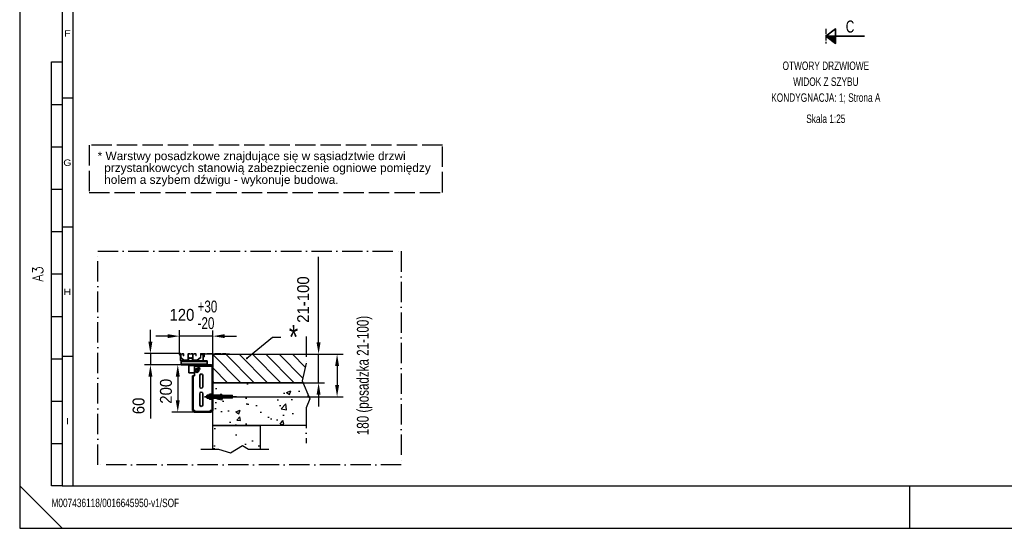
# Model space of a CAD drawing. Header units: millimetres. Extents: x 0 to 10500, y 0 to 7425.
# Tile 1 of 3: x 0 to 5807, y 0 to 2999. Entities that reach past the tile are written whole.
import ezdxf
from ezdxf.enums import TextEntityAlignment as Align

# ---------------------------------------------------------------- set-up
doc = ezdxf.new("R2010")
doc.units = ezdxf.units.MM
doc.header["$LTSCALE"] = 10
doc.linetypes.add('ACAD_ISO02W100', pattern=[15, 12, -3])
doc.linetypes.add('ACAD_ISO10W100', pattern=[18, 12, -3, 0, -3])
doc.layers.add('CONT_35', color=2, linetype='Continuous', lineweight=35)
for name, color, linetype in [('CONT_50', 5, 'Continuous'), ('CONT_70', 4, 'Continuous'), ('DASH_25', 1, 'ACAD_ISO02W100'), ('DASHD_25', 1, 'ACAD_ISO10W100'), ('DIM_35', 7, 'Continuous'), ('HATCH_35', 2, 'Continuous'), ('SHEET', 1, 'Continuous'), ('TEXT_35', 2, 'Continuous')]:
    doc.layers.add(name, color=color, linetype=linetype)
doc.styles.add('Arial', font='arial.ttf')
doc.styles.add('ROMANS', font='ROMANS.shx', dxfattribs={"width": 0.9})
doc.styles.get("Standard").update_dxf_attribs({"font": 'arial.ttf'})
doc.styles.add('Text0.7_Arial', font='arial.ttf', dxfattribs={"width": 0.7})
doc.dimstyles.new('KONE_mm', dxfattribs={"dimscale": 25, "dimtxt": 2, "dimasz": 2, "dimexe": 1, "dimexo": 0, "dimgap": 1, "dimtad": 1, "dimdec": 0, "dimrnd": 0.01, "dimzin": 0, "dimdsep": 46, "dimtxsty": 'Arial', "dimsah": 1, "dimcen": 0, "dimclrd": 256, "dimclre": 256, "dimclrt": 256, "dimadec": 1, "dimazin": 2, "dimtfac": 1, "dimtdec": 0, "dimtmove": 0, "dimatfit": 3, "dimfxl": 1, "dimtolj": 1, "dimtzin": 0, "dimarcsym": 0})

# ---------------------------------------------------------------- blocks, each defined once
blk = doc.blocks.new('Border')
at = {"layer": 'CONT_50', "linetype": 'Continuous'}
blk.add_line((210, 0), (210, 10), dxfattribs=at)
blk.add_lwpolyline([(410, 10), (410, 287), (10, 287), (10, 10)], close=True, dxfattribs=at)
at = {"layer": 'SHEET', "linetype": 'Continuous'}
for p, q in [((12.5, 284.5), (12.5, 10)), ((7.5, 10), (7.5, 110)), ((7.5, 110), (10, 110)), ((7.5, 100), (10, 100)), ((12.5, 101.5), (10, 101.5)), ((7.5, 90), (10, 90)), ((7.5, 80), (10, 80)), ((7.5, 70), (10, 70)), ((12.5, 71), (10, 71)), ((7.5, 60), (10, 60)), ((7.5, 50), (10, 50)), ((7.5, 40), (10, 40)), ((12.5, 40.5), (10, 40.5)), ((7.5, 30), (10, 30)), ((7.5, 20), (10, 20)), ((0, 10), (10, 0)), ((10, 10), (7.5, 10))]:
    blk.add_line(p, q, dxfattribs=at)
blk.add_lwpolyline([(420, 0), (420, 297), (0, 297), (0, 0)], close=True, dxfattribs=at)
at = {"layer": 'SHEET', "width": 1.190476}
for s, p in [('F', (11.25, 116.75)), ('G', (11.25, 86.25)), ('H', (11.25, 55.75)), ('I', (11.25, 25.25))]:
    blk.add_text(s, height=1.5, dxfattribs=at).set_placement(p, align=Align.MIDDLE)
at = {"layer": 'SHEET', "linetype": 'Continuous', "style": 'ROMANS', "width": 0.9}
blk.add_text('A3', height=2.5, rotation=90, dxfattribs=at).set_placement((5.5, 60), align=Align.CENTER)

msp = doc.modelspace()

# ---------------------------------------------------------------- hatches: boundary and pattern name
at = {"layer": 'CONT_35', "ltscale": 0.25}
h = msp.add_hatch(dxfattribs=at)
h.set_pattern_fill('ANSI31', color=256, scale=0.571429, style=0)
h.set_pattern_definition([(45, (6229.8494, 3991.68512), (-0.0505076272, 0.0505076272), [])])
h.paths.add_polyline_path([(4811.2, 2901.8), (4754.1, 2901.8), (4811.2, 2859)])
at = {"layer": 'HATCH_35'}
h = msp.add_hatch(dxfattribs=at)
h.set_pattern_fill('ANSI31', color=256, scale=17.500093)
h.set_pattern_definition([(135, (-1849.46, 1026.31), (39.2888, 39.2888), [])])
h.paths.add_polyline_path([(1666.7, 868.8), (1671.1, 858.3), (1138.4, 858.3), (1138.4, 1026.3), (1688.6, 1026.3), (1688.6, 973.8)])
h = msp.add_hatch(dxfattribs=at)
h.set_pattern_fill('AR-CONC', color=256, scale=1.400007, style=0)
h.set_pattern_definition([(50, (14165.38, 4246.7), (255.06, -22.315), [26.67, -293.3716]), (355, (14165.38, 4246.7), (-49.34, 267.4807), [21.336, -234.6972]), (100.451, (14186.64, 4244.85), (205.7206, 245.1647), [22.666, -249.3273]), (46.1842, (14165.38, 4317.83), (379.513, -58.8596), [40.005, -440.057]), (96.6356, (14197, 4312.92), (332.368, 346.398), [33.999, -373.991]), (351.184, (14165.4, 4317.83), (332.368, 346.397), [32.004, -352.046]), (21, (14200.94, 4300.05), (212.262, -143.1725), [26.67, -293.3716]), (326, (14200.94, 4300.05), (86.5233, 257.8645), [21.336, -234.6972]), (71.4514, (14218.63, 4288.12), (298.7847, 114.6926), [22.666, -249.3273]), (37.5, (14165.38, 4246.71), (4.32407, 118.3777), [0, -231.8524, 0, -238.2533, 0, -235.5863]), (7.5, (14165.38, 4246.71), (93.548, 140.2536), [0, -135.8399, 0, -226.5184, 0, -89.7895]), (327.5, (14086.08, 4246.71), (189.82784, -8.0203), [0, -88.9005, 0, -277.3695, 0, -368.048]), (317.5, (14050.52, 4246.7), (207.382, 35.5973), [0, -115.5706, 0, -184.2018, 0, -261.3674])])
h.paths.add_polyline_path([(1253.5, 767.3), (1253.5, 784.1), (1232.5, 782.7), (1197.5, 782.7), (1197.5, 784.1), (1195.4, 784.1), (1195.4, 782.7), (1191.2, 782.7), (1191.2, 784.1), (1138.5, 784.1), (1138.5, 858.3), (1671.1, 858.3), (1710.5, 763.8), (1688.6, 711.3), (1688.6, 606.3), (1138.4, 606.3), (1138.4, 697.5), (1138.5, 697.5), (1138.5, 767.3), (1191.2, 767.3), (1191.2, 768.7), (1195.4, 768.7), (1195.4, 767.3), (1197.5, 767.3), (1197.5, 768.7), (1232.5, 768.7)])
h.paths.add_polyline_path([(1418.4, 606.3), (1418.4, 466.3), (1348.4, 466.3), (1313.4, 488.2), (1243.4, 444.4), (1173.4, 466.3), (1138.4, 466.3), (1138.4, 606.3)])

# ---------------------------------------------------------------- linework, layer by layer
at = {"layer": 'CONT_35', "ltscale": 2.4}
for p, q in [((951.5, 988.5), (1105.5, 988.5)), ((951.5, 985.7), (951.5, 988.5)), ((1015.8, 988.5), (1013.8, 988.5)), ((1105.5, 988.5), (1105.5, 964.7)), ((1084.5, 985.7), (951.5, 985.7)), ((951.5, 981.5), (951.5, 985.7)), ((1105.5, 982.9), (951.5, 982.9)), ((951.5, 968.9), (951.5, 981.5)), ((951.5, 964.7), (951.5, 968.9)), ((1105.5, 967.5), (951.5, 967.5)), ((1105.5, 964.7), (951.5, 964.7)), ((997.7, 982.9), (997.7, 982.9)), ((998.1, 982.9), (998.1, 982.9)), ((998.4, 964.7), (1129.9, 964.7)), ((998.4, 964.7), (998.4, 956.3)), ((1129.9, 960.5), (998.4, 960.5)), ((998.4, 956.3), (998.4, 917.8)), ((1130, 955.2), (1031.5, 955.2)), ((1031.5, 955.2), (1031.5, 898.7)), ((1045, 941.5), (1035.9, 936.2)), ((1045, 941.5), (1035.9, 936.2)), ((1035.9, 925.7), (1035.9, 936.2)), ((1035.9, 925.7), (1035.9, 936.2)), ((1035.9, 931.1), (1036.1, 931)), ((1045, 939.9), (1044.8, 940)), ((1054.1, 936.2), (1045, 941.5)), ((1054.1, 936.2), (1045, 941.5)), ((1047.7, 942.5), (1050.7, 945.6)), ((1049.4, 944.3), (1058.3, 935.4)), ((1054.1, 925.7), (1054.1, 936.2)), ((1054.1, 925.7), (1054.1, 936.2)), ((1059.6, 936.6), (1056.6, 933.6)), ((1105.5, 985.7), (1084.5, 985.7)), ((1105.5, 985.7), (1105.5, 981.5)), ((1129, 955.2), (1129.1, 956.3)), ((1129.1, 956.3), (1129.3, 958.9)), ((1129.1, 956.3), (1129.3, 957.6)), ((1129.2, 957.6), (1129.2, 957.6)), ((1129.3, 958.9), (1129.4, 961.2)), ((1129.3, 957.6), (1129.4, 958.8)), ((1129.4, 961.2), (1129.6, 963.1)), ((1129.4, 958.8), (1129.6, 959.7)), ((1129.6, 963.1), (1129.8, 964.3)), ((1129.6, 959.7), (1129.8, 960.3)), ((1129.8, 964.6), (1129.9, 964.7)), ((1129.8, 964.3), (1129.8, 964.6)), ((1129.8, 964.3), (1129.8, 960.3)), ((1129.8, 960.3), (1129.8, 960.5)), ((1129.8, 960.5), (1129.9, 960.5)), ((1129.9, 964.7), (1129.9, 964.7)), ((1129.9, 964.7), (1130, 964.7)), ((1129.9, 964.7), (1129.9, 960.5)), ((1129.9, 964.7), (1129.9, 960.5)), ((1129.9, 960.5), (1129.9, 960.5)), ((1129.9, 960.5), (1130, 960.5)), ((1130, 964.7), (1130, 960.5)), ((1130, 960.5), (1130.7, 960.5)), ((1138.4, 955.2), (1130, 955.2)), ((1130.7, 960.4), (1130.7, 960.5)), ((1131.3, 960.3), (1130.7, 960.4)), ((1131.3, 964.6), (1131.4, 964.6)), ((1131.3, 960.3), (1131.3, 960.3)), ((1131.4, 964.6), (1131.4, 964.6)), ((1131.9, 960.1), (1131.4, 960.3)), ((1131.9, 960), (1132, 960)), ((1132.5, 959.7), (1131.9, 960)), ((1132.5, 959.7), (1132.5, 959.7)), ((1133, 959.3), (1132.5, 959.7)), ((1132.6, 964.3), (1132.6, 964.3)), ((1132.7, 964.3), (1132.6, 964.3)), ((1132.6, 964.2), (1132.6, 964.2)), ((1132.6, 964.2), (1132.6, 964.2)), ((1133, 959.2), (1133, 959.3)), ((1133.4, 958.7), (1133, 959.2)), ((1133.4, 958.8), (1133.4, 958.7)), ((1133.8, 958.2), (1133.5, 958.8)), ((1133.7, 958.2), (1133.8, 958.2)), ((1134, 957.6), (1133.7, 958.2)), ((1133.9, 963.8), (1133.8, 963.8)), ((1133.9, 963.8), (1133.9, 963.8)), ((1134, 957.6), (1134, 957.6)), ((1134.2, 957), (1134, 957.6)), ((1134.1, 957), (1134.2, 957)), ((1134.2, 956.3), (1134.1, 957)), ((1134.2, 956.3), (1134.2, 955.2)), ((1138.4, 956.3), (1134.2, 956.3)), ((1134.2, 955.2), (1134.2, 694.8)), ((1134.9, 963), (1134.9, 963)), ((1134.9, 963), (1134.9, 963)), ((1135, 963.1), (1135, 963.1)), ((1135, 963.1), (1135, 963.1)), ((1136, 962.2), (1136, 962.2)), ((1136.8, 961.2), (1136.7, 961.2)), ((1136.8, 961.2), (1136.8, 961.2)), ((1136.8, 961.2), (1136.8, 961.2)), ((1136.9, 961.2), (1136.8, 961.2)), ((1137.5, 960.1), (1137.5, 960.1)), ((1137.5, 960.1), (1137.5, 960.1)), ((1137.9, 959.1), (1137.9, 959.1)), ((1137.9, 959.1), (1137.9, 959.1)), ((1137.9, 958.9), (1137.9, 958.9)), ((1137.9, 958.9), (1137.9, 958.9)), ((1138, 959.1), (1138, 959.1)), ((1138, 959.1), (1138, 959.1)), ((1138, 958.9), (1138, 958.9)), ((1138, 958.9), (1138, 958.9)), ((1138.3, 957.8), (1138.3, 957.9)), ((1138.3, 957.8), (1138.3, 957.8)), ((1138.3, 957.6), (1138.3, 957.7)), ((1138.3, 957.6), (1138.3, 957.6)), ((1138.4, 956.5), (1138.4, 955.4)), ((1138.4, 956.3), (1138.4, 955.2)), ((1138.4, 955.2), (1138.4, 694.8)), ((998.4, 917.8), (1031.5, 917.8)), ((1027.5, 898.7), (1019.1, 898.7)), ((1019.1, 694.8), (1019.1, 898.7)), ((1023.4, 694.8), (1023.4, 898.7)), ((1031.5, 898.7), (1027.5, 898.7)), ((1035.9, 925.7), (1045, 920.4)), ((1035.9, 925.7), (1045, 920.4)), ((1044.8, 922.2), (1045.2, 921.9)), ((1045, 920.4), (1054.1, 925.7)), ((1045, 920.4), (1054.1, 925.7)), ((1061.6, 835.5), (1061.6, 901.3)), ((1079.8, 901.3), (1079.8, 835.5)), ((1061.6, 727.7), (1061.6, 793.6)), ((1079.8, 793.6), (1079.8, 727.7)), ((1277.6, 775.9), (1089.8, 775.9)), ((1106.4, 784.3), (1102.9, 782.9)), ((1102.9, 782.9), (1102.9, 768.9)), ((1113.4, 782.9), (1102.9, 782.9)), ((1102.9, 768.9), (1106.4, 767.5)), ((1113.4, 768.9), (1102.9, 768.9)), ((1113.4, 784.3), (1106.4, 784.3)), ((1106.4, 784.3), (1106.4, 767.5)), ((1106.4, 767.5), (1113.4, 767.5)), ((1116.7, 784.3), (1113.4, 784.3)), ((1113.9, 782.9), (1113.4, 782.9)), ((1113.9, 768.9), (1113.4, 768.9)), ((1113.4, 767.5), (1116.7, 767.5)), ((1116.7, 787.4), (1118.7, 791.2)), ((1118.7, 783.6), (1116.7, 787.4)), ((1116.7, 787.4), (1116.7, 764.4)), ((1116.7, 779.7), (1118.7, 783.6)), ((1116.7, 772.1), (1116.7, 779.7)), ((1118.7, 768.2), (1116.7, 772.1)), ((1116.7, 764.4), (1118.7, 768.2)), ((1118.7, 760.6), (1116.7, 764.4)), ((1118.7, 791.2), (1128.8, 791.2)), ((1128.8, 783.6), (1118.7, 783.6)), ((1128.8, 768.2), (1118.7, 768.2)), ((1128.8, 760.6), (1118.7, 760.6)), ((1128.8, 791.2), (1130.7, 787.4)), ((1130.7, 787.4), (1128.8, 783.6)), ((1128.8, 783.6), (1130.7, 779.7)), ((1130.7, 772.1), (1128.8, 768.2)), ((1128.8, 768.2), (1130.7, 764.4)), ((1130.7, 764.4), (1128.8, 760.6)), ((1134.2, 792.7), (1130.7, 792.7)), ((1130.7, 792.7), (1130.7, 759.1)), ((1130.7, 787.4), (1130.7, 764.4)), ((1130.7, 779.7), (1130.7, 772.1)), ((1130.7, 759.1), (1134.2, 759.1)), ((1134.2, 759.1), (1134.2, 792.7)), ((1191.2, 784.3), (1138.4, 784.3)), ((1138.4, 782.9), (1195.4, 782.9)), ((1138.4, 768.9), (1195.4, 768.9)), ((1191.2, 767.5), (1138.4, 767.5)), ((1191.2, 784.3), (1191.2, 767.5)), ((1195.4, 784.3), (1195.4, 767.5)), ((1197.5, 784.3), (1195.4, 784.3)), ((1197.5, 767.5), (1195.4, 767.5)), ((1197.5, 784.3), (1197.5, 767.5)), ((1232.5, 782.9), (1197.5, 782.9)), ((1232.5, 768.9), (1197.5, 768.9)), ((1232.5, 782.9), (1253.5, 784.3)), ((1232.5, 782.9), (1232.5, 768.9)), ((1232.5, 768.9), (1253.5, 767.5)), ((1253.5, 784.3), (1253.5, 767.5)), ((1019.1, 694.8), (1027.5, 694.8)), ((1023.4, 693.1), (1023.4, 694.8)), ((1023.5, 691.8), (1023.4, 693.1)), ((1023.4, 693.1), (1027.6, 693.1)), ((1023.5, 691.8), (1027.6, 692.5)), ((1023.8, 690.5), (1023.5, 691.8)), ((1023.8, 690.5), (1023.5, 691.8)), ((1023.8, 690.5), (1023.8, 690.5)), ((1023.8, 690.5), (1023.8, 690.5)), ((1025, 688.2), (1023.8, 690.5)), ((1025, 688.2), (1025, 688.2)), ((1026.8, 686.3), (1025, 688.2)), ((1026.8, 686.3), (1029.3, 689.7)), ((1026.9, 686.3), (1026.8, 686.3)), ((1027.1, 686.1), (1026.8, 686.3)), ((1026.9, 686.3), (1026.9, 686.3)), ((1027.1, 686.1), (1027.1, 686.2)), ((1027.3, 686), (1027.1, 686.1)), ((1029.5, 685), (1027.1, 686.1)), ((1027.5, 694.8), (1032.9, 694.8)), ((1027.6, 693.1), (1027.6, 694.8)), ((1027.6, 693.1), (1027.7, 692.5)), ((1027.6, 692.5), (1027.6, 693.1)), ((1027.6, 692.5), (1027.7, 692.5)), ((1027.8, 691.8), (1027.6, 692.5)), ((1028.4, 690.6), (1027.8, 691.8)), ((1029.3, 689.7), (1028.4, 690.6)), ((1029.2, 685.1), (1029, 685.2)), ((1029.2, 685.1), (1029.2, 685.1)), ((1029.5, 689.6), (1029.3, 689.7)), ((1029.4, 689.6), (1029.3, 689.7)), ((1030.6, 689.1), (1029.4, 689.6)), ((1029.5, 689.6), (1029.5, 689.6)), ((1029.5, 685), (1030.6, 689.1)), ((1030.6, 684.8), (1029.5, 685)), ((1030.4, 689.2), (1029.6, 689.6)), ((1030.5, 689.1), (1030.5, 689.1)), ((1030.6, 689.1), (1030.5, 689.1)), ((1030.6, 689.1), (1030.6, 689.1)), ((1031.2, 689), (1030.6, 689.1)), ((1031.2, 688.9), (1030.6, 689.1)), ((1030.6, 684.8), (1030.6, 684.9)), ((1031.8, 684.7), (1030.6, 684.8)), ((1031.2, 689), (1031.2, 689)), ((1031.8, 688.9), (1031.2, 688.9)), ((1032.9, 688.9), (1031.8, 688.9)), ((1031.8, 684.7), (1031.8, 688.9)), ((1032.9, 684.7), (1031.8, 684.7)), ((1032.9, 694.8), (1032.9, 693.1)), ((1032.9, 693.1), (1032.9, 694.8)), ((1032.9, 693.1), (1032.9, 684.7)), ((1032.9, 688.9), (1032.9, 693.1)), ((1032.9, 693.1), (1032.9, 693.1)), ((1032.9, 688.9), (1123.8, 688.9)), ((1032.9, 688.9), (1032.9, 688.9)), ((1032.9, 684.7), (1032.9, 688.9)), ((1032.9, 684.7), (1032.9, 684.7)), ((1123.8, 684.7), (1032.9, 684.7)), ((1123.8, 693.1), (1123.8, 694.8)), ((1123.8, 694.8), (1130, 694.8)), ((1123.8, 684.7), (1123.8, 693.1)), ((1123.9, 693.1), (1123.8, 693.1)), ((1125.7, 688.9), (1123.8, 688.9)), ((1125.7, 684.7), (1123.8, 684.7)), ((1123.9, 694.8), (1123.9, 693.1)), ((1123.9, 693.1), (1123.9, 688.9)), ((1125.7, 688.9), (1127, 689.1)), ((1127, 689.1), (1125.7, 688.9)), ((1125.7, 684.7), (1125.7, 688.9)), ((1128.3, 685.1), (1125.7, 684.7)), ((1127, 689.1), (1128.1, 689.7)), ((1128.2, 689.7), (1127, 689.1)), ((1127.1, 689.1), (1127, 689.1)), ((1127, 689.1), (1127, 689.1)), ((1127, 689.1), (1127, 689.1)), ((1127, 689.1), (1127, 689.1)), ((1127.1, 689.1), (1128.2, 689.8)), ((1128.1, 689.7), (1128.2, 689.7)), ((1129.1, 690.6), (1128.2, 689.7)), ((1128.2, 689.7), (1128.2, 689.7)), ((1128.3, 689.8), (1129.2, 690.8)), ((1128.3, 689.8), (1129.1, 690.6)), ((1128.3, 689.8), (1128.3, 689.8)), ((1130.6, 686.3), (1128.3, 685.1)), ((1128.3, 685.1), (1128.3, 685.1)), ((1128.3, 685.1), (1128.3, 685.1)), ((1128.3, 685.1), (1128.3, 685.1)), ((1129.7, 691.8), (1129.1, 690.6)), ((1129.1, 690.6), (1129.2, 690.8)), ((1129.1, 690.6), (1129.1, 690.6)), ((1129.2, 690.8), (1129.7, 691.8)), ((1129.2, 690.8), (1129.4, 691.2)), ((1129.2, 690.8), (1129.2, 690.8)), ((1129.9, 693.1), (1129.7, 692)), ((1129.8, 692), (1129.7, 692)), ((1129.7, 691.8), (1129.7, 692)), ((1129.7, 692), (1129.7, 691.8)), ((1129.7, 691.8), (1129.7, 691.8)), ((1129.7, 691.8), (1129.7, 691.8)), ((1129.8, 692.1), (1129.9, 693.1)), ((1129.9, 694.8), (1129.9, 693.1)), ((1134.1, 693.1), (1129.9, 693.1)), ((1130, 694.8), (1138.4, 694.8)), ((1132.5, 688.2), (1130.6, 686.3)), ((1130.6, 686.3), (1130.7, 686.3)), ((1130.7, 686.3), (1130.7, 686.4)), ((1130.7, 686.3), (1130.7, 686.3)), ((1130.7, 686.3), (1130.7, 686.3)), ((1133.7, 690.5), (1132.5, 688.2)), ((1132.5, 688.2), (1132.5, 688.2)), ((1132.5, 688.2), (1132.5, 688.2)), ((1132.5, 688.2), (1132.5, 688.2)), ((1132.5, 688.2), (1132.5, 688.2)), ((1132.5, 688.2), (1132.5, 688.2)), ((1134.1, 693.1), (1133.7, 690.5)), ((1133.7, 690.6), (1133.7, 690.7)), ((1133.7, 690.6), (1133.7, 690.6)), ((1133.7, 690.5), (1133.7, 690.6)), ((1133.7, 690.6), (1133.7, 690.6)), ((1133.7, 690.5), (1133.7, 690.5)), ((1134.1, 694.8), (1134.1, 693.1))]:
    msp.add_line(p, q, dxfattribs=at)
at = {"layer": 'CONT_35', "ltscale": 0.25}
msp.add_lwpolyline([(4754.1, 2901.8), (4811.2, 2944.7), (4811.2, 2901.8), (4811.2, 2859)], close=True, dxfattribs=at)
msp.add_lwpolyline([(4754.1, 2901.8), (4811.2, 2901.8), (4982.7, 2901.8)], dxfattribs=at)
at = {"layer": 'CONT_35', "ltscale": 2.4}
msp.add_lwpolyline([(1138.4, 858.5), (1138.4, 1026.3), (1138.4, 1026.3)], dxfattribs=at)
for radius in [11.9, 9.1, 9.1, 5.88]:
    msp.add_circle((1045, 931), radius, dxfattribs=at)
for centre, radius, start, end in [((1040.3, 935.6), 6.3, 224.91018, 225), ((1040.3, 935.6), 6.3, 45, 45.06467), ((1055.1, 941.1), 6.3, 45, 135), ((1055.1, 941.1), 6.3, 315, 45), ((1130, 956.3), 8.4, 0, 90), ((1130, 956.3), 4.2, 0, 90), ((1070.7, 901.3), 9.1, 90, 180), ((1070.7, 901.3), 9.1, 0, 90), ((1070.7, 835.5), 9.1, 180, 270), ((1070.7, 835.5), 9.1, 270, 0), ((1070.7, 793.6), 9.1, 90, 180), ((1070.7, 793.6), 9.1, 0, 90), ((1070.7, 727.7), 9.1, 180, 270), ((1070.7, 727.7), 9.1, 270, 0), ((1031.8, 693.1), 8.4, 196.26012, 198.76025), ((1031.8, 693.1), 8.4, 215.19126, 216.66059), ((1031.8, 693.1), 8.4, 233.94948, 234.16959), ((1031.8, 693.1), 4.2, 188.8282, 196.26012), ((1031.8, 693.1), 4.2, 198.76025, 215.1914), ((1031.8, 693.1), 4.2, 216.66043, 233.94948), ((1031.8, 693.1), 8.4, 250.65307, 252.67141), ((1031.8, 693.1), 4.2, 234.16959, 250.65307), ((1031.8, 693.1), 4.2, 252.67141, 270)]:
    msp.add_arc(centre, radius, start, end, dxfattribs=at)
at = {"layer": 'CONT_35', "lineweight": 18}
for points in [[(942.5, 1028.1), (942.5, 1028.6), (942.7, 1029), (943.3, 1029.3), (943.3, 1029.3), (943.8, 1029.7), (944.5, 1029.9), (945.2, 1029.9)], [(943.4, 1020.4), (943.1, 1020.4), (942.9, 1020.4), (942.7, 1020.6), (942.7, 1020.6), (942.5, 1020.7), (942.5, 1020.8), (942.5, 1021)], [(945.2, 1021), (945.2, 1020.8), (945.1, 1020.7), (945, 1020.6), (945, 1020.6), (944.8, 1020.4), (944.5, 1020.4), (944.3, 1020.4)], [(945.2, 1026.7), (945.2, 1026.7), (945.3, 1026.8), (945.3, 1026.8), (945.3, 1026.8), (945.4, 1026.9), (945.5, 1026.9), (945.6, 1026.9)], [(951.5, 988.5), (950.2, 988.6), (949.5, 988.7), (948.1, 989.3), (948.1, 989.3), (947.5, 989.6), (946.1, 990.5), (946.1, 991.4)], [(949.5, 1026.9), (949.6, 1026.9), (949.7, 1026.9), (949.7, 1026.8), (949.7, 1026.8), (949.8, 1026.8), (949.8, 1026.7), (949.8, 1026.7)], [(951.7, 990.2), (951.2, 990.2), (950.7, 990.4), (950.4, 990.6), (950.4, 990.6), (950, 990.8), (949.8, 991.1), (949.8, 991.4)], [(953.2, 1026.3), (953.2, 1026.5), (953.3, 1026.6), (953.4, 1026.7), (953.4, 1026.7), (953.6, 1026.8), (953.9, 1026.9), (954.1, 1026.9)], [(963.1, 1026.9), (963.4, 1026.9), (963.6, 1026.8), (963.8, 1026.7), (963.8, 1026.7), (964, 1026.6), (964.1, 1026.5), (964.1, 1026.3)], [(965, 1016.8), (964.8, 1016.8), (964.5, 1016.9), (964.3, 1017), (964.3, 1017), (964.2, 1017.1), (964.1, 1017.3), (964.1, 1017.4)], [(964.6, 1029.9), (965.4, 1029.9), (966.1, 1029.7), (966.6, 1029.3), (966.6, 1029.3), (967.1, 1029), (967.4, 1028.6), (967.4, 1028.1)], [(967.4, 1017.4), (967.4, 1017.3), (967.3, 1017.1), (967.1, 1017), (967.1, 1017), (967, 1016.9), (966.7, 1016.8), (966.5, 1016.8)], [(991.4, 993.3), (991.4, 993.2), (991.3, 993), (991.1, 992.9), (991.1, 992.9), (991, 992.8), (990.7, 992.7), (990.5, 992.7)], [(991.4, 1028.1), (991.4, 1028.6), (991.7, 1029), (992.2, 1029.3), (992.2, 1029.3), (992.8, 1029.7), (993.5, 1029.9), (994.2, 1029.9)], [(994.7, 1026.3), (994.7, 1026.5), (994.8, 1026.6), (995, 1026.7), (995, 1026.7), (995.2, 1026.8), (995.4, 1026.9), (995.7, 1026.9)], [(995.7, 1002.8), (995.4, 1002.8), (995.2, 1002.9), (995, 1003), (995, 1003), (994.8, 1003.1), (994.7, 1003.2), (994.7, 1003.4)], [(995, 1000.4), (995, 1000.5), (995.1, 1000.6), (995.1, 1000.6), (995.1, 1000.6), (995.2, 1000.7), (995.3, 1000.7), (995.4, 1000.7)], [(995.4, 993), (995.3, 993), (995.2, 993), (995.1, 993), (995.1, 993), (995.1, 993.1), (995, 993.1), (995, 993.2)], [(998.6, 993), (998.7, 993), (998.8, 992.9), (998.9, 992.9), (998.9, 992.9), (999, 992.9), (999, 992.8), (999, 992.7)], [(999, 990.8), (999, 990.8), (999, 990.7), (998.9, 990.7), (998.9, 990.7), (998.8, 990.6), (998.7, 990.6), (998.6, 990.6)], [(1001, 1003.4), (1001, 1003.2), (1000.9, 1003.1), (1000.8, 1003), (1000.8, 1003), (1000.6, 1002.9), (1000.4, 1002.8), (1000.1, 1002.8)], [(1001, 1007), (1001, 1007.1), (1001.1, 1007.3), (1001.3, 1007.4), (1001.3, 1007.4), (1001.5, 1007.5), (1001.7, 1007.6), (1002, 1007.6)], [(1003.4, 1007.6), (1003.7, 1007.6), (1003.9, 1007.5), (1004.1, 1007.4), (1004.1, 1007.4), (1004.3, 1007.3), (1004.4, 1007.1), (1004.4, 1007)], [(1005.3, 1004), (1005, 1004), (1004.8, 1004.1), (1004.6, 1004.2), (1004.6, 1004.2), (1004.5, 1004.3), (1004.4, 1004.4), (1004.4, 1004.6)], [(1010.3, 1004.6), (1010.3, 1004.4), (1010.2, 1004.3), (1010, 1004.2), (1010, 1004.2), (1009.8, 1004.1), (1009.6, 1004), (1009.3, 1004)], [(1010.3, 1007), (1010.3, 1007.1), (1010.4, 1007.3), (1010.5, 1007.4), (1010.5, 1007.4), (1010.7, 1007.5), (1010.9, 1007.6), (1011.2, 1007.6)], [(1012.7, 1007.6), (1012.9, 1007.6), (1013.2, 1007.5), (1013.3, 1007.4), (1013.3, 1007.4), (1013.5, 1007.3), (1013.6, 1007.1), (1013.6, 1007)], [(1014.5, 1002.8), (1014.3, 1002.8), (1014, 1002.9), (1013.9, 1003), (1013.9, 1003), (1013.7, 1003.1), (1013.6, 1003.2), (1013.6, 1003.4)], [(1015.6, 992.7), (1015.6, 992.8), (1015.7, 992.9), (1015.7, 992.9), (1015.7, 992.9), (1015.8, 992.9), (1015.9, 993), (1016, 993)], [(1016, 990.6), (1015.9, 990.6), (1015.8, 990.6), (1015.7, 990.7), (1015.7, 990.7), (1015.7, 990.7), (1015.6, 990.8), (1015.6, 990.8)], [(1019, 1026.9), (1019.2, 1026.9), (1019.4, 1026.8), (1019.6, 1026.7), (1019.6, 1026.7), (1019.8, 1026.6), (1019.9, 1026.5), (1019.9, 1026.3)], [(1019.9, 1003.4), (1019.9, 1003.2), (1019.8, 1003.1), (1019.6, 1003), (1019.6, 1003), (1019.4, 1002.9), (1019.2, 1002.8), (1019, 1002.8)], [(1019.2, 1000.7), (1019.3, 1000.7), (1019.4, 1000.7), (1019.5, 1000.6), (1019.5, 1000.6), (1019.6, 1000.6), (1019.6, 1000.5), (1019.6, 1000.4)], [(1019.6, 993.2), (1019.6, 993.1), (1019.6, 993.1), (1019.5, 993), (1019.5, 993), (1019.4, 993), (1019.3, 993), (1019.2, 993)], [(1023.2, 1026.3), (1023.2, 1026.5), (1023.3, 1026.6), (1023.5, 1026.7), (1023.5, 1026.7), (1023.6, 1026.8), (1023.9, 1026.9), (1024.1, 1026.9)], [(1024.1, 992.7), (1023.9, 992.7), (1023.6, 992.8), (1023.5, 992.9), (1023.5, 992.9), (1023.3, 993), (1023.2, 993.2), (1023.2, 993.3)], [(1037.1, 1026.9), (1037.3, 1026.9), (1037.5, 1026.8), (1037.7, 1026.7), (1037.7, 1026.7), (1037.9, 1026.6), (1038, 1026.5), (1038, 1026.3)], [(1038.9, 1016.8), (1038.7, 1016.8), (1038.4, 1016.9), (1038.3, 1017), (1038.3, 1017), (1038.1, 1017.1), (1038, 1017.3), (1038, 1017.4)], [(1038.5, 1029.9), (1039.3, 1029.9), (1040, 1029.7), (1040.5, 1029.3), (1040.5, 1029.3), (1041, 1029), (1041.3, 1028.6), (1041.3, 1028.1)], [(1041.3, 1017.4), (1041.3, 1017.3), (1041.2, 1017.1), (1041, 1017), (1041, 1017), (1040.9, 1016.9), (1040.6, 1016.8), (1040.4, 1016.8)], [(1065.3, 1028.7), (1065.3, 1029), (1065.5, 1029.3), (1065.9, 1029.5), (1065.9, 1029.5), (1066.2, 1029.7), (1066.7, 1029.9), (1067.2, 1029.9)], [(1067.2, 1026.9), (1066.7, 1026.9), (1066.2, 1027), (1065.9, 1027.2), (1065.9, 1027.2), (1065.5, 1027.5), (1065.3, 1027.8), (1065.3, 1028.1)], [(1065.3, 1026.2), (1065.3, 1026.3), (1065.4, 1026.5), (1065.6, 1026.6), (1065.6, 1026.6), (1065.8, 1026.7), (1066, 1026.8), (1066.3, 1026.8)], [(1067.4, 1028), (1067.3, 1028), (1067.3, 1028.1), (1067.4, 1028.2), (1067.4, 1028.2), (1067.5, 1028.3), (1067.6, 1028.3), (1067.7, 1028.3)], [(1067.8, 1027.8), (1067.7, 1027.9), (1067.7, 1028), (1067.8, 1028.1), (1067.8, 1028.1), (1067.9, 1028.3), (1068.1, 1028.3), (1068.3, 1028.3)], [(1068.1, 1027.3), (1068.1, 1027.2), (1068.1, 1027.1), (1068.1, 1027), (1068.1, 1027), (1068, 1026.9), (1067.9, 1026.9), (1067.7, 1026.9)], [(1068.4, 1027.1), (1068.5, 1027.1), (1068.5, 1027), (1068.4, 1026.9), (1068.4, 1026.9), (1068.3, 1026.8), (1068.2, 1026.8), (1068.1, 1026.8)], [(1068.7, 1024.9), (1068.7, 1024.9), (1068.7, 1025), (1068.8, 1025.1), (1068.8, 1025.1), (1068.8, 1025.1), (1068.9, 1025.1), (1069, 1025.1)], [(1078.3, 1025.1), (1079.7, 1025.1), (1081.1, 1024.7), (1082.2, 1024.1), (1082.2, 1024.1), (1083.2, 1023.4), (1083.8, 1022.5), (1083.8, 1021.6)], [(1078.3, 1022.8), (1078.8, 1022.8), (1079.2, 1022.6), (1079.6, 1022.4), (1079.6, 1022.4), (1079.9, 1022.2), (1080.1, 1021.9), (1080.1, 1021.6)], [(1083.8, 991.4), (1083.8, 990.5), (1083.2, 989.6), (1082.2, 988.9), (1082.2, 988.9), (1081.1, 988.2), (1079.7, 988.6), (1078.3, 988.5)], [(1080.1, 991.4), (1080.1, 991.1), (1079.9, 990.8), (1079.6, 990.6), (1079.6, 990.6), (1079.2, 990.4), (1078.8, 990.2), (1078.3, 990.2)], [(1084.2, 1025.1), (1084.3, 1025.1), (1084.4, 1025.1), (1084.4, 1025.1), (1084.4, 1025.1), (1084.5, 1025), (1084.5, 1024.9), (1084.5, 1024.9)], [(1086, 1009.8), (1085.8, 1009.7), (1085.5, 1009.7), (1085.3, 1009.8), (1085.3, 1009.8), (1085.1, 1009.9), (1085, 1010.1), (1085.1, 1010.2)], [(1085.1, 1028.3), (1085.8, 1028.3), (1086.5, 1028.1), (1087.1, 1027.8), (1087.1, 1027.8), (1087.6, 1027.5), (1087.9, 1027), (1087.9, 1026.5)], [(1086.2, 1011.8), (1086.3, 1011.9), (1086.4, 1011.9), (1086.6, 1012), (1086.6, 1012), (1086.7, 1012), (1086.9, 1011.9), (1087, 1011.9)], [(1087.8, 1012.2), (1087.7, 1012.1), (1087.5, 1012.1), (1087.4, 1012.1), (1087.4, 1012.1), (1087.2, 1012.1), (1087, 1012.1), (1086.9, 1012.2)], [(1087.5, 1028.3), (1088, 1028.3), (1088.5, 1028.2), (1088.8, 1028), (1088.8, 1028), (1089.2, 1027.8), (1089.4, 1027.5), (1089.4, 1027.1)], [(1088.8, 1022.2), (1088.3, 1022.2), (1087.9, 1022.4), (1087.9, 1022.8), (1087.9, 1022.8), (1087.9, 1023.1), (1088.3, 1023.3), (1088.8, 1023.3)], [(1087.9, 1015.1), (1088.5, 1015.1), (1089, 1014.8), (1089.2, 1014.4), (1089.2, 1014.4), (1089.5, 1014), (1089.4, 1013.6), (1089, 1013.3)], [(1090.8, 1026), (1090.8, 1026), (1090.9, 1026.1), (1091, 1026.2), (1091, 1026.2), (1091.1, 1026.3), (1091.2, 1026.3), (1091.4, 1026.3)], [(1237.2, 1026.9), (1237.2, 1026.7), (1237.1, 1026.6), (1236.9, 1026.5), (1236.9, 1026.5), (1236.7, 1026.4), (1236.5, 1026.3), (1236.3, 1026.3)]]:
    msp.add_open_spline(points, degree=3, knots=[0, 0, 0, 0, 0.333333, 0.333333, 0.333333, 0.333333, 1, 1, 1, 1], dxfattribs=at)
for points in [[(942.5, 1028.1), (942.5, 1028.1), (942.5, 1021), (942.5, 1021)], [(944.3, 1020.4), (944.3, 1020.4), (943.4, 1020.4), (943.4, 1020.4)], [(950.8, 1029.9), (950.8, 1029.9), (945.2, 1029.9), (945.2, 1029.9)], [(945.2, 1026.7), (945.2, 1026.7), (945.2, 1021), (945.2, 1021)], [(949.5, 1026.9), (949.5, 1026.9), (945.6, 1026.9), (945.6, 1026.9)], [(949.8, 1026.3), (949.8, 1026.3), (946.1, 1026.3), (946.1, 1026.3)], [(946.1, 1026.3), (946.1, 1026.3), (946.1, 991.4), (946.1, 991.4)], [(949.8, 991.4), (949.8, 991.4), (949.8, 1026.7), (949.8, 1026.7)], [(950.3, 1004.9), (950, 1005.2), (949.8, 1005.5), (949.8, 1005.9)], [(964.8, 991.4), (964.8, 991.4), (950.3, 1004.9), (950.3, 1004.9)], [(950.8, 1029.9), (951.1, 1029.9), (951.3, 1029.8), (951.5, 1029.7)], [(951.5, 1029.7), (951.5, 1029.7), (951.9, 1029.4), (951.9, 1029.4)], [(951.5, 988.5), (951.5, 988.5), (1078.1, 988.5), (1078.1, 988.5)], [(951.7, 990.2), (951.7, 990.2), (1078.3, 990.2), (1078.3, 990.2)], [(952.5, 1029.3), (952.3, 1029.3), (952.1, 1029.3), (951.9, 1029.4)], [(952.5, 1029.3), (952.5, 1029.3), (957.3, 1029.3), (957.3, 1029.3)], [(953.2, 1026.3), (953.2, 1026.3), (953.2, 1006.2), (953.2, 1006.2)], [(953.3, 1005.9), (953.2, 1006), (953.2, 1006.1), (953.2, 1006.2)], [(953.3, 1005.9), (953.3, 1005.9), (967.1, 993), (967.1, 993)], [(963.1, 1026.9), (963.1, 1026.9), (954.1, 1026.9), (954.1, 1026.9)], [(958, 1029.4), (957.8, 1029.3), (957.6, 1029.3), (957.3, 1029.3)], [(958, 1029.4), (958, 1029.4), (958.4, 1029.7), (958.4, 1029.7)], [(958.4, 1029.7), (958.5, 1029.8), (958.8, 1029.9), (959, 1029.9)], [(964.6, 1029.9), (964.6, 1029.9), (959, 1029.9), (959, 1029.9)], [(964.1, 1017.4), (964.1, 1017.4), (964.1, 1026.3), (964.1, 1026.3)], [(967.1, 990.6), (966.2, 990.6), (965.3, 990.9), (964.8, 991.4)], [(966.5, 1016.8), (966.5, 1016.8), (965, 1016.8), (965, 1016.8)], [(967.9, 992.7), (967.6, 992.7), (967.3, 992.8), (967.1, 993)], [(998.6, 990.6), (998.6, 990.6), (967.1, 990.6), (967.1, 990.6)], [(967.4, 1028.1), (967.4, 1028.1), (967.4, 1017.4), (967.4, 1017.4)], [(967.9, 992.7), (967.9, 992.7), (990.5, 992.7), (990.5, 992.7)], [(991.4, 993.3), (991.4, 993.3), (991.4, 1028.1), (991.4, 1028.1)], [(1004, 1029.9), (1004, 1029.9), (994.2, 1029.9), (994.2, 1029.9)], [(994.7, 1026.3), (994.7, 1026.3), (994.7, 1003.4), (994.7, 1003.4)], [(995, 1000.4), (995, 1000.4), (995, 993.2), (995, 993.2)], [(1003.5, 1000.7), (1003.5, 1000.7), (995.4, 1000.7), (995.4, 1000.7)], [(995.4, 993), (995.4, 993), (998.6, 993), (998.6, 993)], [(1019, 1026.9), (1019, 1026.9), (995.7, 1026.9), (995.7, 1026.9)], [(995.7, 1002.8), (995.7, 1002.8), (1000.1, 1002.8), (1000.1, 1002.8)], [(999, 992.7), (999, 992.7), (999, 990.8), (999, 990.8)], [(1001, 1007), (1001, 1007), (1001, 1003.4), (1001, 1003.4)], [(1003.4, 1007.6), (1003.4, 1007.6), (1002, 1007.6), (1002, 1007.6)], [(1003.7, 1000.7), (1003.6, 1000.7), (1003.6, 1000.7), (1003.5, 1000.7)], [(1007.1, 1002), (1007.1, 1002), (1003.7, 1000.7), (1003.7, 1000.7)], [(1004, 1029.9), (1004.2, 1029.9), (1004.5, 1029.8), (1004.6, 1029.7)], [(1004.4, 1004.6), (1004.4, 1004.6), (1004.4, 1007), (1004.4, 1007)], [(1004.6, 1029.7), (1004.6, 1029.7), (1005, 1029.4), (1005, 1029.4)], [(1005.7, 1029.3), (1005.4, 1029.3), (1005.2, 1029.3), (1005, 1029.4)], [(1009.3, 1004), (1009.3, 1004), (1005.3, 1004), (1005.3, 1004)], [(1005.7, 1029.3), (1005.7, 1029.3), (1010.4, 1029.3), (1010.4, 1029.3)], [(1007.1, 1002), (1007.2, 1002), (1007.4, 1002), (1007.5, 1002)], [(1010.9, 1000.7), (1010.9, 1000.7), (1007.5, 1002), (1007.5, 1002)], [(1010.3, 1007), (1010.3, 1007), (1010.3, 1004.6), (1010.3, 1004.6)], [(1011.1, 1029.4), (1010.9, 1029.3), (1010.7, 1029.3), (1010.4, 1029.3)], [(1011.1, 1000.7), (1011, 1000.7), (1011, 1000.7), (1010.9, 1000.7)], [(1011.1, 1029.4), (1011.1, 1029.4), (1011.5, 1029.7), (1011.5, 1029.7)], [(1019.2, 1000.7), (1019.2, 1000.7), (1011.1, 1000.7), (1011.1, 1000.7)], [(1012.7, 1007.6), (1012.7, 1007.6), (1011.2, 1007.6), (1011.2, 1007.6)], [(1011.5, 1029.7), (1011.6, 1029.8), (1011.9, 1029.9), (1012.1, 1029.9)], [(1020.6, 1029.9), (1020.6, 1029.9), (1012.1, 1029.9), (1012.1, 1029.9)], [(1013.6, 1003.4), (1013.6, 1003.4), (1013.6, 1007), (1013.6, 1007)], [(1014.5, 1002.8), (1014.5, 1002.8), (1019, 1002.8), (1019, 1002.8)], [(1015.6, 990.8), (1015.6, 990.8), (1015.6, 992.7), (1015.6, 992.7)], [(1016, 993), (1016, 993), (1019.2, 993), (1019.2, 993)], [(1047.1, 990.6), (1047.1, 990.6), (1016, 990.6), (1016, 990.6)], [(1019.6, 993.2), (1019.6, 993.2), (1019.6, 1000.4), (1019.6, 1000.4)], [(1019.9, 1003.4), (1019.9, 1003.4), (1019.9, 1026.3), (1019.9, 1026.3)], [(1020.6, 1029.9), (1020.8, 1029.9), (1021.1, 1029.8), (1021.3, 1029.7)], [(1021.3, 1029.7), (1021.3, 1029.7), (1021.6, 1029.4), (1021.6, 1029.4)], [(1022.3, 1029.3), (1022, 1029.3), (1021.8, 1029.3), (1021.6, 1029.4)], [(1022.3, 1029.3), (1022.3, 1029.3), (1027.1, 1029.3), (1027.1, 1029.3)], [(1023.2, 1026.3), (1023.2, 1026.3), (1023.2, 993.3), (1023.2, 993.3)], [(1037.1, 1026.9), (1037.1, 1026.9), (1024.1, 1026.9), (1024.1, 1026.9)], [(1024.1, 992.7), (1024.1, 992.7), (1046.4, 992.7), (1046.4, 992.7)], [(1027.7, 1029.4), (1027.5, 1029.3), (1027.3, 1029.3), (1027.1, 1029.3)], [(1027.7, 1029.4), (1027.7, 1029.4), (1028.1, 1029.7), (1028.1, 1029.7)], [(1028.1, 1029.7), (1028.3, 1029.8), (1028.5, 1029.9), (1028.8, 1029.9)], [(1038.5, 1029.9), (1038.5, 1029.9), (1028.8, 1029.9), (1028.8, 1029.9)], [(1038, 1017.4), (1038, 1017.4), (1038, 1026.3), (1038, 1026.3)], [(1040.4, 1016.8), (1040.4, 1016.8), (1038.9, 1016.8), (1038.9, 1016.8)], [(1041.3, 1028.1), (1041.3, 1028.1), (1041.3, 1017.4), (1041.3, 1017.4)], [(1047.1, 992.9), (1047, 992.8), (1046.7, 992.7), (1046.4, 992.7)], [(1047.1, 992.9), (1047.1, 992.9), (1065.1, 1007), (1065.1, 1007)], [(1049.3, 991.2), (1048.7, 990.8), (1047.9, 990.6), (1047.1, 990.6)], [(1068, 1005.9), (1068, 1005.9), (1049.3, 991.2), (1049.3, 991.2)], [(1065.3, 1007.4), (1065.3, 1007.3), (1065.3, 1007.1), (1065.1, 1007)], [(1065.3, 1028.7), (1065.3, 1028.7), (1065.3, 1028.1), (1065.3, 1028.1)], [(1065.3, 1007.4), (1065.3, 1007.4), (1065.3, 1026.2), (1065.3, 1026.2)], [(1066.3, 1026.8), (1066.3, 1026.8), (1068.1, 1026.8), (1068.1, 1026.8)], [(1067.2, 1029.9), (1067.2, 1029.9), (1092.7, 1029.9), (1092.7, 1029.9)], [(1067.2, 1026.9), (1067.2, 1026.9), (1067.7, 1026.9), (1067.7, 1026.9)], [(1068.1, 1027.3), (1068.1, 1027.3), (1067.4, 1028), (1067.4, 1028)], [(1067.7, 1028.3), (1067.7, 1028.3), (1087.5, 1028.3), (1087.5, 1028.3)], [(1068.2, 1027.3), (1068.2, 1027.3), (1067.8, 1027.8), (1067.8, 1027.8)], [(1068.7, 1007.1), (1068.7, 1006.7), (1068.4, 1006.3), (1068, 1005.9)], [(1068.4, 1027.1), (1068.4, 1027.1), (1068.2, 1027.3), (1068.2, 1027.3)], [(1068.7, 1024.9), (1068.7, 1024.9), (1068.7, 1007.1), (1068.7, 1007.1)], [(1069, 1022.8), (1069, 1022.8), (1069, 1025.1), (1069, 1025.1)], [(1084.2, 1025.1), (1084.2, 1025.1), (1069, 1025.1), (1069, 1025.1)], [(1078.3, 1022.8), (1078.3, 1022.8), (1069, 1022.8), (1069, 1022.8)], [(1072.2, 1028.3), (1072.6, 1028.3), (1073, 1028.1), (1073.1, 1027.8)], [(1074, 1027.3), (1073.5, 1027.3), (1073.1, 1027.5), (1073.1, 1027.8)], [(1074, 1027.3), (1074, 1027.3), (1081.4, 1027.3), (1081.4, 1027.3)], [(1080.1, 991.4), (1080.1, 991.4), (1080.1, 1021.6), (1080.1, 1021.6)], [(1082.3, 1027.8), (1082.3, 1027.5), (1081.9, 1027.3), (1081.4, 1027.3)], [(1082.3, 1027.8), (1082.4, 1028.1), (1082.8, 1028.3), (1083.3, 1028.3)], [(1083.8, 991.4), (1083.8, 991.4), (1083.8, 1021.6), (1083.8, 1021.6)], [(1084.5, 1014), (1084.5, 1014), (1084.5, 1024.9), (1084.5, 1024.9)], [(1084.8, 1013.5), (1084.6, 1013.7), (1084.5, 1013.8), (1084.5, 1014)], [(1086.9, 1012.2), (1086.9, 1012.2), (1084.8, 1013.5), (1084.8, 1013.5)], [(1086.2, 1011.8), (1086.2, 1011.8), (1085.1, 1010.2), (1085.1, 1010.2)], [(1086, 1009.8), (1086, 1009.8), (1089.3, 1011.9), (1089.3, 1011.9)], [(1087.1, 1011.8), (1087.1, 1011.8), (1087, 1011.9), (1087, 1011.9)], [(1088.3, 1012.6), (1088.3, 1012.6), (1087.1, 1011.8), (1087.1, 1011.8)], [(1089, 1013.3), (1089, 1013.3), (1087.8, 1012.2), (1087.8, 1012.2)], [(1087.9, 1026.5), (1087.9, 1026.5), (1087.9, 1015.1), (1087.9, 1015.1)], [(1089.4, 1014.3), (1089.4, 1013.7), (1089, 1013.1), (1088.3, 1012.6)], [(1089.4, 1023.3), (1089.4, 1023.3), (1088.8, 1023.3), (1088.8, 1023.3)], [(1088.8, 1022.2), (1088.8, 1022.2), (1089.4, 1022.2), (1089.4, 1022.2)], [(1090.8, 1014.3), (1090.8, 1013.4), (1090.3, 1012.6), (1089.3, 1011.9)], [(1089.4, 1023.3), (1089.4, 1023.3), (1089.4, 1027.1), (1089.4, 1027.1)], [(1089.4, 1022.2), (1089.4, 1022.2), (1089.4, 1014.3), (1089.4, 1014.3)], [(1090.8, 1014.3), (1090.8, 1014.3), (1090.8, 1026), (1090.8, 1026)], [(1236.3, 1026.3), (1236.3, 1026.3), (1091.4, 1026.3), (1091.4, 1026.3)], [(1092.7, 1029.9), (1092.9, 1029.9), (1093.1, 1029.8), (1093.3, 1029.7)], [(1093.3, 1029.7), (1093.3, 1029.7), (1093.7, 1029.4), (1093.7, 1029.4)], [(1094.4, 1029.3), (1094.1, 1029.3), (1093.9, 1029.3), (1093.7, 1029.4)], [(1094.4, 1029.3), (1094.4, 1029.3), (1102.8, 1029.3), (1102.8, 1029.3)], [(1103.5, 1029.4), (1103.3, 1029.3), (1103.1, 1029.3), (1102.8, 1029.3)], [(1103.5, 1029.4), (1103.5, 1029.4), (1103.9, 1029.7), (1103.9, 1029.7)], [(1103.9, 1029.7), (1104, 1029.8), (1104.3, 1029.9), (1104.5, 1029.9)], [(1104.5, 1029.9), (1104.5, 1029.9), (1138.9, 1029.9), (1138.9, 1029.9)], [(1138.9, 1029.9), (1139.1, 1029.9), (1139.3, 1029.8), (1139.5, 1029.7)], [(1139.5, 1029.7), (1139.5, 1029.7), (1139.9, 1029.4), (1139.9, 1029.4)], [(1140.6, 1029.3), (1140.3, 1029.3), (1140.1, 1029.3), (1139.9, 1029.4)], [(1140.6, 1029.3), (1140.6, 1029.3), (1149, 1029.3), (1149, 1029.3)], [(1149.7, 1029.4), (1149.5, 1029.3), (1149.3, 1029.3), (1149, 1029.3)], [(1149.7, 1029.4), (1149.7, 1029.4), (1150.1, 1029.7), (1150.1, 1029.7)], [(1150.1, 1029.7), (1150.2, 1029.8), (1150.5, 1029.9), (1150.7, 1029.9)], [(1150.7, 1029.9), (1150.7, 1029.9), (1185.1, 1029.9), (1185.1, 1029.9)], [(1185.1, 1029.9), (1185.3, 1029.9), (1185.5, 1029.8), (1185.7, 1029.7)], [(1185.7, 1029.7), (1185.7, 1029.7), (1186.1, 1029.4), (1186.1, 1029.4)], [(1186.7, 1029.3), (1186.5, 1029.3), (1186.3, 1029.3), (1186.1, 1029.4)], [(1186.7, 1029.3), (1186.7, 1029.3), (1195.2, 1029.3), (1195.2, 1029.3)], [(1195.9, 1029.4), (1195.7, 1029.3), (1195.5, 1029.3), (1195.2, 1029.3)], [(1195.9, 1029.4), (1195.9, 1029.4), (1196.3, 1029.7), (1196.3, 1029.7)], [(1196.3, 1029.7), (1196.4, 1029.8), (1196.7, 1029.9), (1196.9, 1029.9)], [(1196.9, 1029.9), (1196.9, 1029.9), (1215.3, 1029.9), (1215.3, 1029.9)], [(1215.3, 1029.9), (1222.5, 1029.9), (1229.6, 1029.2), (1236.5, 1027.9)], [(1236.5, 1027.9), (1236.9, 1027.8), (1237.2, 1027.6), (1237.2, 1027.3)], [(1237.2, 1027.3), (1237.2, 1027.3), (1237.2, 1026.9), (1237.2, 1026.9)]]:
    msp.add_open_spline(points, degree=3, dxfattribs=at)
at = {"layer": 'CONT_70'}
for points in [[(1671.1, 858.3), (1138.4, 858.3), (1138.4, 1026.3), (1688.6, 1026.3)], [(1688.6, 606.3), (1138.4, 606.3), (1138.4, 858.3), (1671.1, 858.3)], [(1138.4, 466.3), (1138.4, 606.3), (1418.4, 606.3), (1418.4, 466.3)]]:
    msp.add_lwpolyline(points, dxfattribs=at)
at = {"layer": 'DASH_25', "ltscale": 0.25}
msp.add_line((4754.1, 2944.7), (4754.1, 2859), dxfattribs=at)
at = {"layer": 'DASH_25'}
msp.add_lwpolyline([(409.6, 1981.2), (2493.6, 1981.2), (2493.6, 2258.7), (409.6, 2258.7)], close=True, dxfattribs=at)
at = {"layer": 'DASHD_25'}
msp.add_lwpolyline([(2250, 375), (460.4, 375), (460.4, 1633.4), (2250, 1633.4)], close=True, dxfattribs=at)
for points in [[(1688.6, 1131.3), (1688.6, 973.8), (1666.7, 868.8), (1710.5, 763.8), (1688.6, 711.3), (1688.6, 501.3)], [(1068.4, 466.3), (1173.4, 466.3), (1243.4, 444.4), (1313.4, 488.2), (1348.4, 466.3), (1488.4, 466.3)]]:
    msp.add_lwpolyline(points, dxfattribs=at)
at = {"layer": 'DIM_35'}
for p, q in [((1762.6, 1096.3), (1762.6, 1601.3)), ((770.9, 1100.5), (770.9, 1170.5)), ((942.5, 1024.9), (942.5, 1168.2)), ((1138.4, 1026.3), (1138.4, 1168.2)), ((872.5, 1133.2), (802.5, 1133.2)), ((1138.4, 1133.2), (942.5, 1133.2)), ((1208.4, 1133.2), (1278.4, 1133.2)), ((947.9, 1029.9), (735.9, 1029.9)), ((770.9, 1030.5), (770.9, 964.7)), ((1308.1, 1026.3), (1797.6, 1026.3)), ((1308.1, 1026.3), (1906.8, 1026.3)), ((1762.6, 858.3), (1762.6, 1026.3)), ((951.5, 964.7), (735.9, 964.7)), ((1019.8, 964.7), (897.2, 964.7)), ((1871.8, 956.3), (1871.8, 845.7)), ((770.9, 894.7), (770.9, 647)), ((932.2, 894.7), (932.2, 754.7)), ((1312.5, 858.3), (1797.6, 858.3)), ((1277.6, 775.7), (1906.8, 775.7)), ((1762.6, 788.3), (1762.6, 718.3)), ((1061.8, 684.7), (897.2, 684.7))]:
    msp.add_line(p, q, dxfattribs=at)
for points in [[(872.5, 1144.8), (872.5, 1121.5), (942.5, 1133.2)], [(1208.4, 1144.8), (1208.4, 1121.5), (1138.4, 1133.2)], [(759.2, 1099.9), (782.5, 1099.9), (770.9, 1029.9)], [(1750.9, 1096.3), (1774.2, 1096.3), (1762.6, 1026.3)], [(1860.1, 956.3), (1883.5, 956.3), (1871.8, 1026.3)], [(759.2, 894.7), (782.5, 894.7), (770.9, 964.7)], [(920.5, 894.7), (943.9, 894.7), (932.2, 964.7)], [(1750.9, 788.3), (1774.2, 788.3), (1762.6, 858.3)], [(1860.1, 845.7), (1883.5, 845.7), (1871.8, 775.7)], [(920.5, 754.7), (943.9, 754.7), (932.2, 684.7)]]:
    msp.add_solid(points, dxfattribs=at)

# ---------------------------------------------------------------- block references
at = {"layer": 'SHEET', "xscale": 25, "yscale": 25, "zscale": 25}
msp.add_blockref('Border', (0, 0), dxfattribs=at)

# ---------------------------------------------------------------- texts
at = {"layer": 'DIM_35', "style": 'Text0.7_Arial', "width": 0.9}
msp.add_text('21-100', height=70, rotation=90, dxfattribs=at).set_placement((1727.6, 1348.8), align=Align.BOTTOM_CENTER)
at = {"layer": 'DIM_35', "style": 'Text0.7_Arial', "width": 0.7}
msp.add_text('180 (posadzka 21-100)', height=70, rotation=90, dxfattribs=at).set_placement((2032, 901), align=Align.MIDDLE)
at = {"layer": 'DIM_35', "style": 'Text0.7_Arial', "width": 0.9}
for s, p in [('200', (897.2, 734.7)), ('60', (735.9, 673))]:
    msp.add_text(s, height=70, rotation=90, dxfattribs=at).set_placement(p)
at = {"layer": 'TEXT_35', "style": 'Text0.7_Arial', "width": 0.7}
msp.add_text('C', height=71.4, dxfattribs=at).set_placement((4896.9, 2901.8), align=Align.BOTTOM_CENTER)
for s, p in [('OTWORY DRZWIOWE', (4754.1, 2702.5)), ('WIDOK Z SZYBU', (4754.1, 2608.8)), ('KONDYGNACJA: 1; Strona A', (4754.1, 2515)), ('Skala 1:25', (4754.1, 2390))]:
    msp.add_text(s, height=50, dxfattribs=at).set_placement(p, align=Align.CENTER)
at = {"layer": 'TEXT_35', "style": 'Text0.7_Arial'}
for s, p in [('* Warstwy posadzkowe znajdujące się w sąsiadztwie drzwi', (459.6, 2196.2)), ('  przystankowcych stanowią zabezpieczenie ogniowe pomiędzy ', (459.6, 2126.2)), ('  holem a szybem dźwigu - wykonuje budowa.', (459.6, 2056.2))]:
    msp.add_text(s, height=50, dxfattribs=at).set_placement(p, align=Align.MIDDLE_LEFT)
at = {"layer": 'TEXT_35', "style": 'Text0.7_Arial', "width": 0.7}
msp.add_text('M007436118/0016645950-v1/SOF', height=50, dxfattribs=at).set_placement((187.5, 125))

# ---------------------------------------------------------------- leaders
at = {"layer": 'TEXT_35', "annotation_type": 0, "has_hookline": 1, "hookline_direction": 0, "text_width": 13.6}
msp.add_leader([(1339.9, 1002.7), (1489.9, 1127.7), (1539.9, 1127.7)], dimstyle='KONE_mm', override={"dimtad": 0, "dimldrblk": 'DotSmall'}, dxfattribs=at)

# ---------------------------------------------------------------- next in the draw order: texts
at = {"layer": 'DIM_35', "insert": (1030.2, 1258.9), "char_height": 70, "attachment_point": 4, "style": 'Text0.7_Arial', "bg_fill": 3, "box_fill_scale": 1.1, "bg_fill_color": 256, "bg_fill_true_color": 13158600, "bg_fill_transparency": 0}
msp.add_mtext('\\S +30^  -20', dxfattribs=at)

# ---------------------------------------------------------------- next in the draw order: texts
at = {"layer": 'DIM_35', "style": 'Text0.7_Arial', "width": 0.9}
msp.add_text('120', height=70, dxfattribs=at).set_placement((1030.2, 1258.9), align=Align.MIDDLE_RIGHT)
at = {"layer": 'TEXT_35', "style": 'Text0.7_Arial', "width": 0.7}
msp.add_text('*', height=142.9, dxfattribs=at).set_placement((1614.9, 1127.7), align=Align.MIDDLE_CENTER)

doc.saveas('drawing.dxf')
